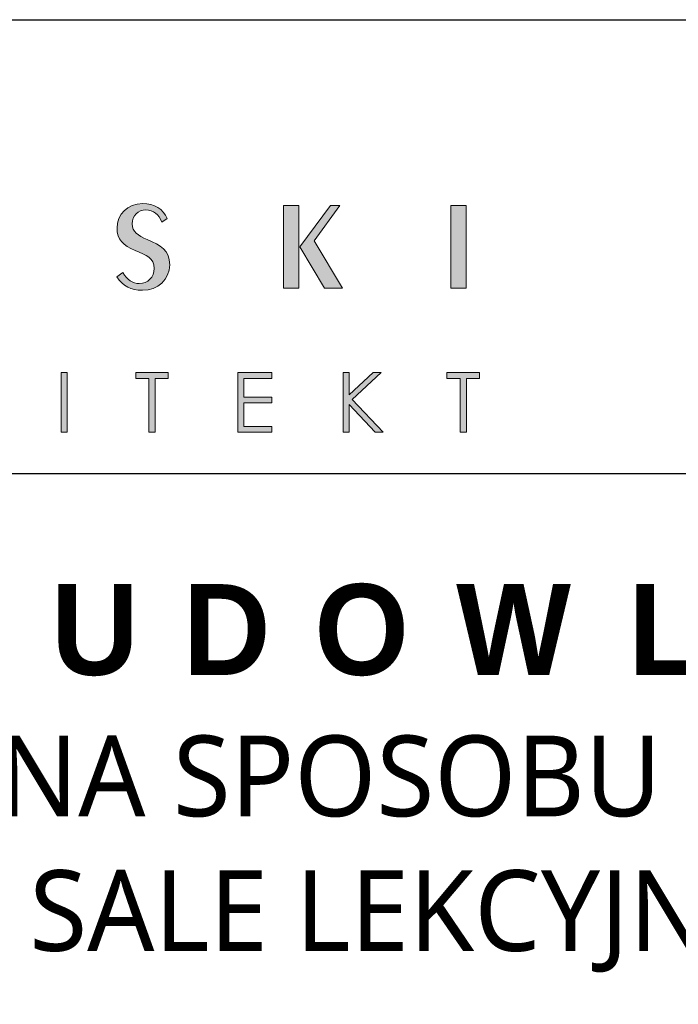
# Model space of a CAD drawing. Header units: millimetres. Extents: x 451 to 4301, y 2343 to 5313.
# Tile 5 of 6: x 3820 to 3950, y 2829 to 3024. Entities that reach past the tile are written whole.
import ezdxf

# ---------------------------------------------------------------- set-up
doc = ezdxf.new("R2010")
doc.units = ezdxf.units.MM
doc.layers.add('opis..KF', color=251, linetype='Continuous', lineweight=9)
doc.styles.add('ARCH', font='segoeuil.ttf')

# ---------------------------------------------------------------- blocks, each defined once
blk = doc.blocks.new('A$C3E4B4AA6')
at = {"layer": 'opis..KF', "lineweight": 0}
h = blk.add_hatch(color=256, dxfattribs=at)
h.dxf.hatch_style = 1
edge = h.paths.add_edge_path()
edge.add_spline(control_points=[(486.86, 56.26), (486.86, 56.26), (486.86, 56.26), (486.86, 56.26), (486.86, 56.26), (485.67, 55.45), (485.67, 55.45), (485.67, 55.45), (485.04, 57.18), (483.79, 58.11), (482.16, 58.11), (482.16, 58.11), (480.41, 58.11), (479.16, 56.87), (479.16, 55.04), (479.16, 55.04), (479.16, 53.28), (480.41, 52.48), (482.45, 51.6), (482.45, 51.6), (485.45, 50.31), (487.4, 49.21), (487.4, 46.07)], knot_values=[-0.333333, -0.333333, -0.333333, -0.333333, -0.333333, -0.333333, -0.333333, -0.266667, -0.266667, -0.266667, -0.266667, -0.2, -0.2, -0.2, -0.2, -0.133333, -0.133333, -0.133333, -0.133333, -0.066667, -0.066667, -0.066667, -0.066667, 0, 0, 0, 0], degree=3, periodic=0)
edge.add_spline(control_points=[(487.4, 46.07), (487.4, 42.78), (484.84, 40.44), (481.38, 40.44), (481.38, 40.44), (478.9, 40.44), (477.12, 41.35), (475.78, 43.39), (475.78, 43.39), (475.78, 43.39), (477.12, 44.34), (477.12, 44.34), (477.12, 44.34), (477.95, 42.76), (479.29, 41.91), (480.68, 41.91), (480.68, 41.91), (482.65, 41.91), (483.96, 43.32), (483.96, 45.22), (483.96, 45.22), (483.96, 47.53), (482.28, 48.19), (479.82, 49.19), (479.82, 49.19), (477.12, 50.31), (475.8, 51.63), (475.8, 54.09), (475.8, 54.09), (475.8, 57.18), (478.07, 59.5), (481.48, 59.5), (481.48, 59.5), (483.99, 59.5), (485.94, 58.33), (486.86, 56.26)], knot_values=[-1, -1, -1, -1, -0.866667, -0.866667, -0.866667, -0.866667, -0.8, -0.8, -0.8, -0.8, -0.733333, -0.733333, -0.733333, -0.733333, -0.666667, -0.666667, -0.666667, -0.666667, -0.6, -0.6, -0.6, -0.6, -0.533333, -0.533333, -0.533333, -0.533333, -0.466667, -0.466667, -0.466667, -0.466667, -0.4, -0.4, -0.4, -0.4, -0.333333, -0.333333, -0.333333, -0.333333], degree=3, periodic=0)
h = blk.add_hatch(color=256, dxfattribs=at)
h.dxf.hatch_style = 1
edge = h.paths.add_edge_path()
edge.add_spline(control_points=[(522.77, 59.11), (522.77, 59.11), (522.77, 59.11), (522.77, 59.11), (522.77, 59.11), (522.77, 59.11), (516.05, 50.02), (516.05, 50.02), (516.05, 50.02), (516.05, 50.02), (521.43, 40.88), (521.43, 40.88), (521.43, 40.88), (521.43, 40.88), (525.43, 40.88), (525.43, 40.88)], knot_values=[0.428571, 0.428571, 0.428571, 0.428571, 0.428571, 0.428571, 0.428571, 0.428571, 0.571429, 0.571429, 0.571429, 0.571429, 0.714286, 0.714286, 0.714286, 0.714286, 1, 1, 1, 1], degree=3, periodic=0)
edge.add_spline(control_points=[(525.43, 40.88), (525.43, 40.88), (519.17, 51.29), (519.17, 51.29), (519.17, 51.29), (519.17, 51.29), (524.87, 59.11), (524.87, 59.11), (524.87, 59.11), (524.87, 59.11), (522.77, 59.11), (522.77, 59.11)], knot_values=[0, 0, 0, 0, 0.142857, 0.142857, 0.142857, 0.142857, 0.285714, 0.285714, 0.285714, 0.285714, 0.428571, 0.428571, 0.428571, 0.428571], degree=3, periodic=0)
edge = h.paths.add_edge_path()
edge.add_spline(control_points=[(512.47, 40.88), (512.47, 40.88), (512.47, 40.88), (515.85, 40.88), (515.85, 40.88)], knot_values=[0.6, 0.6, 0.6, 0.6, 0.6, 1, 1, 1, 1], degree=3, periodic=0)
edge.add_spline(control_points=[(515.85, 40.88), (515.85, 40.88), (515.85, 59.11), (515.85, 59.11), (515.85, 59.11), (515.85, 59.11), (512.47, 59.11), (512.47, 59.11), (512.47, 59.11), (512.47, 59.11), (512.47, 40.88), (512.47, 40.88)], knot_values=[0, 0, 0, 0, 0.2, 0.2, 0.2, 0.2, 0.4, 0.4, 0.4, 0.4, 0.6, 0.6, 0.6, 0.6], degree=3, periodic=0)
h = blk.add_hatch(color=256, dxfattribs=at)
h.dxf.hatch_style = 1
edge = h.paths.add_edge_path()
edge.add_spline(control_points=[(549.3, 40.88), (549.3, 40.88), (549.3, 40.88), (552.64, 40.88), (552.64, 40.88)], knot_values=[0.6, 0.6, 0.6, 0.6, 0.6, 1, 1, 1, 1], degree=3, periodic=0)
edge.add_spline(control_points=[(552.64, 40.88), (552.64, 40.88), (552.64, 59.11), (552.64, 59.11), (552.64, 59.11), (552.64, 59.11), (549.3, 59.11), (549.3, 59.11), (549.3, 59.11), (549.3, 59.11), (549.3, 40.88), (549.3, 40.88), (549.3, 40.88), (549.3, 40.88), (549.3, 40.88)], knot_values=[0, 0, 0, 0, 0.2, 0.2, 0.2, 0.2, 0.4, 0.4, 0.4, 0.4, 0.6, 0.6, 0.6, 0.6, 0.6, 0.6, 0.6], degree=3, periodic=0)
h = blk.add_hatch(color=256, dxfattribs=at)
h.dxf.hatch_style = 1
edge = h.paths.add_edge_path()
edge.add_spline(control_points=[(463.51, 22.31), (463.51, 22.31), (463.51, 9.18), (463.51, 9.18), (463.51, 9.18), (463.51, 9.18), (463.51, 9.18), (463.51, 9.18)], knot_values=[-1, -1, -1, -1, -0.6, -0.6, -0.6, -0.6, -0.599999, -0.599999, -0.599999, -0.599999], degree=3, periodic=0)
edge.add_spline(control_points=[(463.51, 9.18), (463.51, 9.18), (464.83, 9.18), (464.83, 9.18), (464.83, 9.18), (464.83, 9.18), (464.83, 22.31), (464.83, 22.31), (464.83, 22.31), (464.83, 22.31), (463.51, 22.31), (463.51, 22.31)], knot_values=[-0.599999, -0.599999, -0.599999, -0.599999, -0.4, -0.4, -0.4, -0.4, -0.2, -0.2, -0.2, -0.2, 0, 0, 0, 0], degree=3, periodic=0)
h = blk.add_hatch(color=256, dxfattribs=at)
h.dxf.hatch_style = 1
edge = h.paths.add_edge_path()
edge.add_spline(control_points=[(479.91, 21.03), (479.91, 21.03), (482.83, 21.03), (482.83, 21.03), (482.83, 21.03), (482.83, 21.03), (482.83, 9.18), (482.83, 9.18), (482.83, 9.18)], knot_values=[-1, -1, -1, -1, -0.777778, -0.777778, -0.777778, -0.777778, -0.666667, -0.666667, -0.666667, -0.666667, -0.666667], degree=3, periodic=0)
edge.add_spline(control_points=[(482.83, 9.18), (482.83, 9.18), (484.17, 9.18), (484.17, 9.18), (484.17, 9.18), (484.17, 9.18), (484.17, 21.03), (484.17, 21.03), (484.17, 21.03), (484.17, 21.03), (487.09, 21.03), (487.09, 21.03), (487.09, 21.03), (487.09, 21.03), (487.09, 21.03), (487.09, 21.03)], knot_values=[-0.666667, -0.666667, -0.666667, -0.666667, -0.555556, -0.555556, -0.555556, -0.555556, -0.444444, -0.444444, -0.444444, -0.444444, -0.333333, -0.333333, -0.333333, -0.333333, -0.333333, -0.333333, -0.333333, -0.333333], degree=3, periodic=0)
edge.add_spline(control_points=[(487.09, 21.03), (487.09, 21.03), (487.09, 22.31), (487.09, 22.31), (487.09, 22.31), (487.09, 22.31), (479.91, 22.31), (479.91, 22.31), (479.91, 22.31), (479.91, 22.31), (479.91, 21.03), (479.91, 21.03)], knot_values=[-0.333333, -0.333333, -0.333333, -0.333333, -0.222222, -0.222222, -0.222222, -0.222222, -0.111111, -0.111111, -0.111111, -0.111111, 0, 0, 0, 0], degree=3, periodic=0)
h = blk.add_hatch(color=256, dxfattribs=at)
h.dxf.hatch_style = 1
edge = h.paths.add_edge_path()
edge.add_spline(control_points=[(502.38, 22.31), (502.38, 22.31), (502.38, 9.18), (502.38, 9.18), (502.38, 9.18), (502.38, 9.18), (509.84, 9.18), (509.84, 9.18), (509.84, 9.18), (509.84, 9.18), (509.84, 10.46), (509.84, 10.46)], knot_values=[-1, -1, -1, -1, -0.846154, -0.846154, -0.846154, -0.846154, -0.769231, -0.769231, -0.769231, -0.769231, -0.692308, -0.692308, -0.692308, -0.692308], degree=3, periodic=0)
edge.add_spline(control_points=[(509.84, 10.46), (509.84, 10.46), (509.84, 10.46), (509.84, 10.46), (509.84, 10.46), (509.84, 10.46), (503.7, 10.46), (503.7, 10.46), (503.7, 10.46), (503.7, 10.46), (503.7, 15.64), (503.7, 15.64), (503.7, 15.64), (503.7, 15.64), (509.84, 15.64), (509.84, 15.64), (509.84, 15.64), (509.84, 15.64), (509.84, 15.64), (509.84, 15.64)], knot_values=[-0.692308, -0.692308, -0.692308, -0.692308, -0.692308, -0.692308, -0.692308, -0.692308, -0.615385, -0.615385, -0.615385, -0.615385, -0.538462, -0.538462, -0.538462, -0.538462, -0.461538, -0.461538, -0.461538, -0.461538, -0.461538, -0.461538, -0.461538, -0.461538], degree=3, periodic=0)
edge.add_spline(control_points=[(509.84, 15.64), (509.84, 15.64), (509.84, 16.92), (509.84, 16.92), (509.84, 16.92), (509.84, 16.92), (503.7, 16.92), (503.7, 16.92), (503.7, 16.92), (503.7, 16.92), (503.7, 21.03), (503.7, 21.03), (503.7, 21.03)], knot_values=[-0.461538, -0.461538, -0.461538, -0.461538, -0.384615, -0.384615, -0.384615, -0.384615, -0.307692, -0.307692, -0.307692, -0.307692, -0.230769, -0.230769, -0.230769, -0.230769, -0.230769], degree=3, periodic=0)
edge.add_spline(control_points=[(503.7, 21.03), (503.7, 21.03), (509.9, 21.03), (509.9, 21.03), (509.9, 21.03), (509.9, 21.03), (509.9, 22.31), (509.9, 22.31), (509.9, 22.31), (509.9, 22.31), (502.38, 22.31), (502.38, 22.31)], knot_values=[-0.230769, -0.230769, -0.230769, -0.230769, -0.153846, -0.153846, -0.153846, -0.153846, -0.076923, -0.076923, -0.076923, -0.076923, 0, 0, 0, 0], degree=3, periodic=0)
h = blk.add_hatch(color=256, dxfattribs=at)
h.dxf.hatch_style = 1
edge = h.paths.add_edge_path()
edge.add_spline(control_points=[(525.54, 22.31), (525.54, 22.31), (525.54, 9.18), (525.54, 9.18), (525.54, 9.18), (525.54, 9.18), (526.88, 9.18), (526.88, 9.18), (526.88, 9.18)], knot_values=[-1, -1, -1, -1, -0.833333, -0.833333, -0.833333, -0.833333, -0.75, -0.75, -0.75, -0.75, -0.75], degree=3, periodic=0)
edge.add_spline(control_points=[(526.88, 9.18), (526.88, 9.18), (526.88, 9.18), (526.88, 9.18), (526.88, 9.18), (526.88, 15.32), (526.88, 15.32), (526.88, 15.32), (526.88, 15.32), (532.65, 9.18), (532.65, 9.18), (532.65, 9.18), (532.65, 9.18), (534.4, 9.18), (534.4, 9.18)], knot_values=[-0.75, -0.75, -0.75, -0.75, -0.75, -0.75, -0.75, -0.666667, -0.666667, -0.666667, -0.666667, -0.583333, -0.583333, -0.583333, -0.583333, -0.5, -0.5, -0.5, -0.5], degree=3, periodic=0)
edge.add_spline(control_points=[(534.4, 9.18), (534.4, 9.18), (534.4, 9.18), (534.4, 9.18), (534.4, 9.18), (534.4, 9.18), (527.58, 16.42), (527.58, 16.42), (527.58, 16.42), (527.58, 16.42), (533.91, 22.31), (533.91, 22.31), (533.91, 22.31), (533.91, 22.31), (532.14, 22.31), (532.14, 22.31), (532.14, 22.31)], knot_values=[-0.5, -0.5, -0.5, -0.5, -0.5, -0.5, -0.5, -0.5, -0.416667, -0.416667, -0.416667, -0.416667, -0.333333, -0.333333, -0.333333, -0.333333, -0.25, -0.25, -0.25, -0.25, -0.25], degree=3, periodic=0)
edge.add_spline(control_points=[(532.14, 22.31), (532.14, 22.31), (526.88, 17.39), (526.88, 17.39), (526.88, 17.39), (526.88, 17.39), (526.88, 22.31), (526.88, 22.31), (526.88, 22.31), (526.88, 22.31), (525.54, 22.31), (525.54, 22.31)], knot_values=[-0.25, -0.25, -0.25, -0.25, -0.166667, -0.166667, -0.166667, -0.166667, -0.083333, -0.083333, -0.083333, -0.083333, 0, 0, 0, 0], degree=3, periodic=0)
h = blk.add_hatch(color=256, dxfattribs=at)
h.dxf.hatch_style = 1
edge = h.paths.add_edge_path()
edge.add_spline(control_points=[(548.42, 21.03), (548.42, 21.03), (551.35, 21.03), (551.35, 21.03), (551.35, 21.03), (551.35, 21.03), (551.35, 9.18), (551.35, 9.18), (551.35, 9.18), (551.35, 9.18), (551.35, 9.18), (551.35, 9.18)], knot_values=[-1, -1, -1, -1, -0.777778, -0.777778, -0.777778, -0.777778, -0.666667, -0.666667, -0.666667, -0.666667, -0.666666, -0.666666, -0.666666, -0.666666], degree=3, periodic=0)
edge.add_spline(control_points=[(551.35, 9.18), (551.35, 9.18), (552.68, 9.18), (552.68, 9.18), (552.68, 9.18), (552.68, 9.18), (552.68, 21.03), (552.68, 21.03), (552.68, 21.03), (552.68, 21.03), (555.61, 21.03), (555.61, 21.03), (555.61, 21.03), (555.61, 21.03), (555.61, 21.03), (555.61, 21.03)], knot_values=[-0.666666, -0.666666, -0.666666, -0.666666, -0.555556, -0.555556, -0.555556, -0.555556, -0.444444, -0.444444, -0.444444, -0.444444, -0.333333, -0.333333, -0.333333, -0.333333, -0.333333, -0.333333, -0.333333, -0.333333], degree=3, periodic=0)
edge.add_spline(control_points=[(555.61, 21.03), (555.61, 21.03), (555.61, 22.31), (555.61, 22.31), (555.61, 22.31), (555.61, 22.31), (548.42, 22.31), (548.42, 22.31), (548.42, 22.31), (548.42, 22.31), (548.42, 21.03), (548.42, 21.03)], knot_values=[-0.333333, -0.333333, -0.333333, -0.333333, -0.222222, -0.222222, -0.222222, -0.222222, -0.111111, -0.111111, -0.111111, -0.111111, 0, 0, 0, 0], degree=3, periodic=0)
at = {"layer": 'opis..KF', "lineweight": 30}
blk.add_lwpolyline([(0, 100), (933, 100), (933, 0), (0, 0)], close=True, dxfattribs=at)
at = {"layer": 'opis..KF', "lineweight": 0}
for points, knots in [([(487.4, 46.07), (487.4, 49.21), (485.45, 50.31), (482.45, 51.6), (482.45, 51.6), (480.41, 52.48), (479.16, 53.28), (479.16, 55.04), (479.16, 55.04), (479.16, 56.87), (480.41, 58.11), (482.16, 58.11), (482.16, 58.11), (483.79, 58.11), (485.04, 57.18), (485.67, 55.45), (485.67, 55.45), (485.67, 55.45), (486.86, 56.26), (486.86, 56.26), (486.86, 56.26), (485.94, 58.33), (483.99, 59.5), (481.48, 59.5), (481.48, 59.5), (478.07, 59.5), (475.8, 57.18), (475.8, 54.09), (475.8, 54.09), (475.8, 51.63), (477.12, 50.31), (479.82, 49.19), (479.82, 49.19), (482.28, 48.19), (483.96, 47.53), (483.96, 45.22), (483.96, 45.22), (483.96, 43.32), (482.65, 41.91), (480.68, 41.91), (480.68, 41.91), (479.29, 41.91), (477.95, 42.76), (477.12, 44.34), (477.12, 44.34), (477.12, 44.34), (475.78, 43.39), (475.78, 43.39), (475.78, 43.39), (477.12, 41.35), (478.9, 40.44), (481.38, 40.44), (481.38, 40.44), (484.84, 40.44), (487.4, 42.78), (487.4, 46.07)], [0, 0, 0, 0, 0.066667, 0.066667, 0.066667, 0.066667, 0.133333, 0.133333, 0.133333, 0.133333, 0.2, 0.2, 0.2, 0.2, 0.266667, 0.266667, 0.266667, 0.266667, 0.333333, 0.333333, 0.333333, 0.333333, 0.4, 0.4, 0.4, 0.4, 0.466667, 0.466667, 0.466667, 0.466667, 0.533333, 0.533333, 0.533333, 0.533333, 0.6, 0.6, 0.6, 0.6, 0.666667, 0.666667, 0.666667, 0.666667, 0.733333, 0.733333, 0.733333, 0.733333, 0.8, 0.8, 0.8, 0.8, 0.866667, 0.866667, 0.866667, 0.866667, 1, 1, 1, 1]), ([(515.85, 40.88), (515.85, 40.88), (515.85, 59.11), (515.85, 59.11), (515.85, 59.11), (515.85, 59.11), (512.47, 59.11), (512.47, 59.11), (512.47, 59.11), (512.47, 59.11), (512.47, 40.88), (512.47, 40.88), (512.47, 40.88), (512.47, 40.88), (515.85, 40.88), (515.85, 40.88)], [0, 0, 0, 0, 0.2, 0.2, 0.2, 0.2, 0.4, 0.4, 0.4, 0.4, 0.6, 0.6, 0.6, 0.6, 1, 1, 1, 1]), ([(525.43, 40.88), (525.43, 40.88), (519.17, 51.29), (519.17, 51.29), (519.17, 51.29), (519.17, 51.29), (524.87, 59.11), (524.87, 59.11), (524.87, 59.11), (524.87, 59.11), (522.77, 59.11), (522.77, 59.11), (522.77, 59.11), (522.77, 59.11), (516.05, 50.02), (516.05, 50.02), (516.05, 50.02), (516.05, 50.02), (521.43, 40.88), (521.43, 40.88), (521.43, 40.88), (521.43, 40.88), (525.43, 40.88), (525.43, 40.88)], [0, 0, 0, 0, 0.142857, 0.142857, 0.142857, 0.142857, 0.285714, 0.285714, 0.285714, 0.285714, 0.428571, 0.428571, 0.428571, 0.428571, 0.571429, 0.571429, 0.571429, 0.571429, 0.714286, 0.714286, 0.714286, 0.714286, 1, 1, 1, 1]), ([(552.64, 40.88), (552.64, 40.88), (552.64, 59.11), (552.64, 59.11), (552.64, 59.11), (552.64, 59.11), (549.3, 59.11), (549.3, 59.11), (549.3, 59.11), (549.3, 59.11), (549.3, 40.88), (549.3, 40.88), (549.3, 40.88), (549.3, 40.88), (552.64, 40.88), (552.64, 40.88)], [0, 0, 0, 0, 0.2, 0.2, 0.2, 0.2, 0.4, 0.4, 0.4, 0.4, 0.6, 0.6, 0.6, 0.6, 1, 1, 1, 1]), ([(463.51, 22.31), (463.51, 22.31), (464.83, 22.31), (464.83, 22.31), (464.83, 22.31), (464.83, 22.31), (464.83, 9.18), (464.83, 9.18), (464.83, 9.18), (464.83, 9.18), (463.51, 9.18), (463.51, 9.18), (463.51, 9.18), (463.51, 9.18), (463.51, 22.31), (463.51, 22.31)], [0, 0, 0, 0, 0.2, 0.2, 0.2, 0.2, 0.4, 0.4, 0.4, 0.4, 0.6, 0.6, 0.6, 0.6, 1, 1, 1, 1]), ([(479.91, 21.03), (479.91, 21.03), (479.91, 22.31), (479.91, 22.31), (479.91, 22.31), (479.91, 22.31), (487.09, 22.31), (487.09, 22.31), (487.09, 22.31), (487.09, 22.31), (487.09, 21.03), (487.09, 21.03), (487.09, 21.03), (487.09, 21.03), (484.17, 21.03), (484.17, 21.03), (484.17, 21.03), (484.17, 21.03), (484.17, 9.18), (484.17, 9.18), (484.17, 9.18), (484.17, 9.18), (482.83, 9.18), (482.83, 9.18), (482.83, 9.18), (482.83, 9.18), (482.83, 21.03), (482.83, 21.03), (482.83, 21.03), (482.83, 21.03), (479.91, 21.03), (479.91, 21.03)], [0, 0, 0, 0, 0.111111, 0.111111, 0.111111, 0.111111, 0.222222, 0.222222, 0.222222, 0.222222, 0.333333, 0.333333, 0.333333, 0.333333, 0.444444, 0.444444, 0.444444, 0.444444, 0.555556, 0.555556, 0.555556, 0.555556, 0.666667, 0.666667, 0.666667, 0.666667, 0.777778, 0.777778, 0.777778, 0.777778, 1, 1, 1, 1]), ([(502.38, 22.31), (502.38, 22.31), (509.9, 22.31), (509.9, 22.31), (509.9, 22.31), (509.9, 22.31), (509.9, 21.03), (509.9, 21.03), (509.9, 21.03), (509.9, 21.03), (503.7, 21.03), (503.7, 21.03), (503.7, 21.03), (503.7, 21.03), (503.7, 16.92), (503.7, 16.92), (503.7, 16.92), (503.7, 16.92), (509.84, 16.92), (509.84, 16.92), (509.84, 16.92), (509.84, 16.92), (509.84, 15.64), (509.84, 15.64), (509.84, 15.64), (509.84, 15.64), (503.7, 15.64), (503.7, 15.64), (503.7, 15.64), (503.7, 15.64), (503.7, 10.46), (503.7, 10.46), (503.7, 10.46), (503.7, 10.46), (509.84, 10.46), (509.84, 10.46), (509.84, 10.46), (509.84, 10.46), (509.84, 9.18), (509.84, 9.18), (509.84, 9.18), (509.84, 9.18), (502.38, 9.18), (502.38, 9.18), (502.38, 9.18), (502.38, 9.18), (502.38, 22.31), (502.38, 22.31)], [0, 0, 0, 0, 0.076923, 0.076923, 0.076923, 0.076923, 0.153846, 0.153846, 0.153846, 0.153846, 0.230769, 0.230769, 0.230769, 0.230769, 0.307692, 0.307692, 0.307692, 0.307692, 0.384615, 0.384615, 0.384615, 0.384615, 0.461538, 0.461538, 0.461538, 0.461538, 0.538462, 0.538462, 0.538462, 0.538462, 0.615385, 0.615385, 0.615385, 0.615385, 0.692308, 0.692308, 0.692308, 0.692308, 0.769231, 0.769231, 0.769231, 0.769231, 0.846154, 0.846154, 0.846154, 0.846154, 1, 1, 1, 1]), ([(525.54, 22.31), (525.54, 22.31), (526.88, 22.31), (526.88, 22.31), (526.88, 22.31), (526.88, 22.31), (526.88, 17.39), (526.88, 17.39), (526.88, 17.39), (526.88, 17.39), (532.14, 22.31), (532.14, 22.31), (532.14, 22.31), (532.14, 22.31), (533.91, 22.31), (533.91, 22.31), (533.91, 22.31), (533.91, 22.31), (527.58, 16.42), (527.58, 16.42), (527.58, 16.42), (527.58, 16.42), (534.4, 9.18), (534.4, 9.18), (534.4, 9.18), (534.4, 9.18), (532.65, 9.18), (532.65, 9.18), (532.65, 9.18), (532.65, 9.18), (526.88, 15.32), (526.88, 15.32), (526.88, 15.32), (526.88, 15.32), (526.88, 9.18), (526.88, 9.18), (526.88, 9.18), (526.88, 9.18), (525.54, 9.18), (525.54, 9.18), (525.54, 9.18), (525.54, 9.18), (525.54, 22.31), (525.54, 22.31)], [0, 0, 0, 0, 0.083333, 0.083333, 0.083333, 0.083333, 0.166667, 0.166667, 0.166667, 0.166667, 0.25, 0.25, 0.25, 0.25, 0.333333, 0.333333, 0.333333, 0.333333, 0.416667, 0.416667, 0.416667, 0.416667, 0.5, 0.5, 0.5, 0.5, 0.583333, 0.583333, 0.583333, 0.583333, 0.666667, 0.666667, 0.666667, 0.666667, 0.75, 0.75, 0.75, 0.75, 0.833333, 0.833333, 0.833333, 0.833333, 1, 1, 1, 1]), ([(548.42, 21.03), (548.42, 21.03), (548.42, 22.31), (548.42, 22.31), (548.42, 22.31), (548.42, 22.31), (555.61, 22.31), (555.61, 22.31), (555.61, 22.31), (555.61, 22.31), (555.61, 21.03), (555.61, 21.03), (555.61, 21.03), (555.61, 21.03), (552.68, 21.03), (552.68, 21.03), (552.68, 21.03), (552.68, 21.03), (552.68, 9.18), (552.68, 9.18), (552.68, 9.18), (552.68, 9.18), (551.35, 9.18), (551.35, 9.18), (551.35, 9.18), (551.35, 9.18), (551.35, 21.03), (551.35, 21.03), (551.35, 21.03), (551.35, 21.03), (548.42, 21.03), (548.42, 21.03)], [0, 0, 0, 0, 0.111111, 0.111111, 0.111111, 0.111111, 0.222222, 0.222222, 0.222222, 0.222222, 0.333333, 0.333333, 0.333333, 0.333333, 0.444444, 0.444444, 0.444444, 0.444444, 0.555556, 0.555556, 0.555556, 0.555556, 0.666667, 0.666667, 0.666667, 0.666667, 0.777778, 0.777778, 0.777778, 0.777778, 1, 1, 1, 1])]:
    blk.add_open_spline(points, degree=3, knots=knots, dxfattribs=at)

msp = doc.modelspace()

# ---------------------------------------------------------------- linework, layer by layer
at = {"layer": 'opis..KF'}
msp.add_lwpolyline([(4251.18, 2933.8), (3410.62, 2933.8), (3410.62, 2821.3), (4251.18, 2821.3)], close=True, dxfattribs=at)

# ---------------------------------------------------------------- block references
at = {"layer": 'opis..KF', "xscale": 0.8999999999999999, "yscale": 0.8999999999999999, "zscale": 0.8999999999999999}
msp.add_blockref('A$C3E4B4AA6', (3410.62, 2933.8), dxfattribs=at)

# ---------------------------------------------------------------- texts
at = {"layer": 'opis..KF', "insert": (3828.77, 2873.51), "char_height": 18, "width": 909.6583, "attachment_point": 5, "style": 'ARCH'}
msp.add_mtext('\\A1;{\\fCentury Gothic|b1|i0|c238|p34;\\T1.5;PROJEKT BUDOWLANY\\P\\fSegoe UI Light|b0|i0|c238|p34;\\H0.88889x;\\T1;PRZEBUDOWA ORAZ ZMIANA SPOSOBU UŻYTKOWANIA \\PSTRYCHU NA SALE LEKCYJNE}', dxfattribs=at)

doc.saveas('drawing.dxf')
